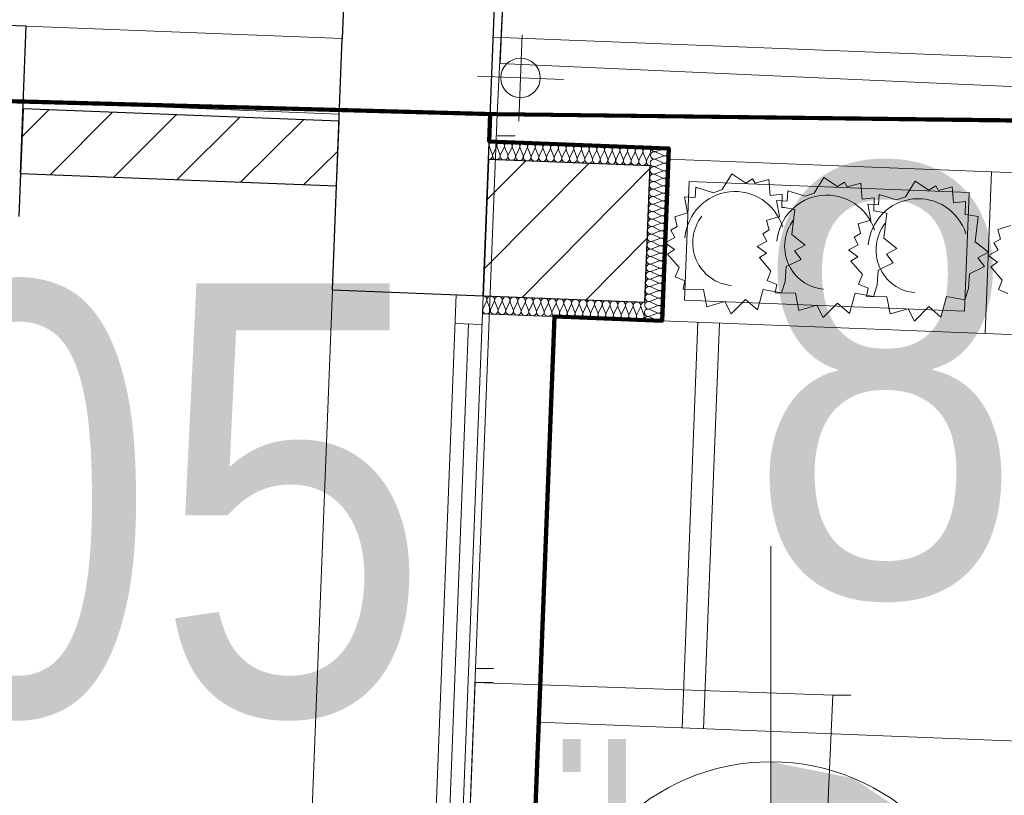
# Model space of a CAD drawing. Extents: x -198213 to 5540361, y 56395 to 5961443.
# Tile 64 of 76: x 5539591.98 to 5539594.72, y 5961351.61 to 5961353.77. Entities that reach past the tile are written whole.
import ezdxf

# ---------------------------------------------------------------- set-up
doc = ezdxf.new("R2010")
doc.units = 0
doc.header["$MEASUREMENT"] = 0
for name, pattern in [('Krawędzie ukryte', [150, 100, -50]), ('L_0_03', [1, 0.5, -0.5]), ('Long Dashed', [2400, 1200, -1200])]:
    doc.linetypes.add(name, pattern=pattern)
for name, color, linetype, lineweight in [('0_Nr_Pióra__7', 8, 'Continuous', 13), ('218_kontur_uzytku_gruntowego_Nr_Pióra__3', 8, 'Continuous', 18), ('219_dzialka_ewidencyjna_Nr_Pióra__96', 8, 'Continuous', 13), ('312_budynek_ewidencyjny_Nr_Pióra__7', 8, 'Continuous', 13), ('Arch drogi_Nr_Pióra__21', 8, 'Continuous', 9), ('ARCH MAPA RUSINOWO_Nr_Pióra__60', 8, 'Continuous', 211), ('Arch ocieplenie_Nr_Pióra__24', 8, 'Continuous', 9), ('Arch okna_Nr_Pióra__4', 8, 'Continuous', 9), ('Arch opisy_Nr_Pióra__80', 8, 'Continuous', 211), ('Arch schody_Nr_Pióra__21', 8, 'Continuous', 9), ('Arch wyburzenia_Nr_Pióra__46', 8, 'Continuous', 13), ('arch wypelnienia_Nr_Pióra__118', 8, 'Continuous', 211), ('Arch wyposarzenie_Nr_Pióra__4', 8, 'Continuous', 9), ('Arch ściany nośne_Nr_Pióra__21', 8, 'Continuous', 9), ('Arch ściany nośne_Nr_Pióra__27', 8, 'Continuous', 30), ('INWENT RURY SPUSTOWE_Nr_Pióra__21', 8, 'Continuous', 9), ('INWENT RZĘDNE_Nr_Pióra__15', 8, 'Continuous', 25), ('INWENT RZĘDNE_Nr_Pióra__21', 8, 'Continuous', 9), ('INWENT. DRZWI_Nr_Pióra__5', 8, 'Continuous', 13), ('INWENT.ŚCIANY_Nr_Pióra__1', 8, 'Continuous', 25), ('INWENT.ŚCIANY_Nr_Pióra__5', 8, 'Continuous', 13), ('mur_op_Nr_Pióra__7', 8, 'Continuous', 13), ('swietlik_Nr_Pióra__7', 8, 'Continuous', 13)]:
    doc.layers.add(name, color=color, linetype=linetype, lineweight=lineweight)
for name, color, linetype in [('Arch ocieplenie', 8, 'Continuous'), ('Arch ściany nośne', 8, 'Continuous'), ('INWENT RZĘDNE', 8, 'Continuous')]:
    doc.layers.add(name, color=color, linetype=linetype)
doc.styles.add('GENERATED_STYLE_3', font='ARIALN.TTF')
doc.styles.add('GENERATED_STYLE_8', font='ARIALN.TTF')
pattern_1 = [(45, (0, 0), (-91.92387818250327, 91.92387818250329), [])]

# ---------------------------------------------------------------- blocks, each defined once
blk = doc.blocks.new('Izolacja cieplna 14_2', base_point=(-120100.375368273, 128042.0441182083))
at = {"layer": 'Arch ocieplenie_Nr_Pióra__24', "linetype": 'Continuous'}
for p, q in [((-120085.9289489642, 128030.1597610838), (-120066.0821483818, 128020.6957138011)), ((-120065.3355047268, 128039.7973473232), (-120085.8604826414, 128031.911357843)), ((-120066.9657599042, 127998.089985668), (-120087.4907378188, 127990.2039961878)), ((-120086.7440765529, 128009.3060802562), (-120066.8972759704, 127999.8420329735)), ((-120066.1506323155, 128018.9436664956), (-120086.6756102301, 128011.0576770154)), ((-120088.3743317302, 127967.598718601), (-120068.5275311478, 127958.1346713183)), ((-120067.7808874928, 127977.2363048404), (-120088.3058654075, 127969.3503153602)), ((-120087.5592041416, 127988.4523994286), (-120067.7124035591, 127978.9883521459)), ((-120089.1894593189, 127946.7450377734), (-120069.3426587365, 127937.2809904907)), ((-120068.5960150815, 127956.3826240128), (-120089.1209929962, 127948.4966345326)), ((-120070.2262702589, 127914.6752623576), (-120090.7512481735, 127906.7892728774)), ((-120090.0045869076, 127925.8913569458), (-120070.1577863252, 127916.4273096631)), ((-120069.4111426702, 127935.5289431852), (-120089.9361205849, 127927.642953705)), ((-120071.0413978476, 127893.82158153), (-120091.5663757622, 127885.9355920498)), ((-120090.8197144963, 127905.0376761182), (-120070.9729139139, 127895.5736288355)), ((-120092.4499696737, 127863.3303144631), (-120072.6031690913, 127853.8662671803)), ((-120071.8565254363, 127872.9679007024), (-120092.3815033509, 127865.0819112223)), ((-120091.634842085, 127884.1839952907), (-120071.7880415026, 127874.7199480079)), ((-120073.4867806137, 127831.2605390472), (-120094.0117585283, 127823.374549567)), ((-120093.2650972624, 127842.4766336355), (-120073.41829668, 127833.0125863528)), ((-120072.671653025, 127852.1142198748), (-120093.1966309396, 127844.2282303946)), ((-120074.3019082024, 127810.4068582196), (-120094.826886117, 127802.5208687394)), ((-120094.0802248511, 127821.6229528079), (-120074.2334242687, 127812.1589055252)), ((-120095.7104800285, 127779.9155911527), (-120075.8636794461, 127770.45154387)), ((-120075.1170357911, 127789.553177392), (-120095.6420137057, 127781.6671879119)), ((-120094.8953524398, 127800.7692719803), (-120075.0485518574, 127791.3052246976)), ((-120076.7472909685, 127747.8458157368), (-120097.2722688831, 127739.9598262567)), ((-120096.5256076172, 127759.0619103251), (-120076.6788070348, 127749.5978630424)), ((-120075.9321633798, 127768.6994965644), (-120096.4571412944, 127760.8135070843)), ((-120077.5624185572, 127726.9921349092), (-120098.0873964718, 127719.1061454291)), ((-120097.3407352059, 127738.2082294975), (-120077.4939346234, 127728.7441822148)), ((-120098.9709903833, 127696.5008678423), (-120079.1241898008, 127687.0368205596)), ((-120078.3775461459, 127706.1384540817), (-120098.9025240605, 127698.2524646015)), ((-120098.1558627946, 127717.3545486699), (-120078.3090622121, 127707.8905013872)), ((-120099.7861179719, 127675.6471870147), (-120079.9393173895, 127666.183139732)), ((-120079.1926737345, 127685.2847732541), (-120099.7176516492, 127677.3987837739)), ((-120080.8229289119, 127643.5774115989), (-120101.3479068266, 127635.6914221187)), ((-120100.6012455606, 127654.7935061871), (-120080.7544449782, 127645.3294589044)), ((-120080.0078013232, 127664.4310924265), (-120100.5327792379, 127656.5451029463)), ((-120102.231500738, 127613.0861445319), (-120082.3847001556, 127603.6220972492)), ((-120081.6380565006, 127622.7237307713), (-120102.1630344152, 127614.8377412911)), ((-120101.4163731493, 127633.9398253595), (-120081.5695725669, 127624.4757780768)), ((-120103.0466283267, 127592.2324637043), (-120083.1998277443, 127582.7684164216)), ((-120082.4531840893, 127601.8700499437), (-120102.9781620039, 127593.9840604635)), ((-120103.8617559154, 127571.3787828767), (-120084.014955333, 127561.914735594)), ((-120083.268311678, 127581.0163691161), (-120103.7932895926, 127573.1303796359))]:
    blk.add_line(p, q, dxfattribs=at)
for centre, start_param, end_param in [((-120090.564915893, 128020.7755604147), 1.15800355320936, 5.125182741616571), ((-120089.7498100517, 128041.6287869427), 3.141592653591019, 5.125182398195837), ((-120061.4461737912, 128030.0799063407), 4.299595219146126, 8.266774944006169), ((-120091.3800434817, 127999.9218795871), 1.158003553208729, 5.125182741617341), ((-120063.0764289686, 127988.3725446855), 4.299595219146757, 8.266774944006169), ((-120062.2613013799, 128009.2262255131), 4.299595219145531, 8.266774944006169), ((-120093.0102986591, 127958.2145179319), 1.158003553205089, 5.125182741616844), ((-120092.1951710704, 127979.0681987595), 1.158003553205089, 5.125182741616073), ((-120063.8915565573, 127967.5188638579), 4.299595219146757, 8.2667749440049), ((-120093.8254262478, 127937.3608371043), 1.158003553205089, 5.125182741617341), ((-120064.706684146, 127946.6651830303), 4.299595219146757, 8.2667749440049), ((-120094.6405538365, 127916.5071562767), 1.158003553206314, 5.125182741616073), ((-120066.3369393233, 127904.9578213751), 4.299595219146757, 8.266774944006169), ((-120065.5218117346, 127925.8115022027), 4.299595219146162, 8.266774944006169), ((-120096.2708090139, 127874.7997946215), 1.158003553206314, 5.125182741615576), ((-120095.4556814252, 127895.6534754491), 1.158003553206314, 5.125182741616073), ((-120067.152066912, 127884.1041405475), 4.299595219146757, 8.266774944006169), ((-120097.0859366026, 127853.9461137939), 1.158003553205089, 5.125182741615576), ((-120067.9671945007, 127863.2504597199), 4.299595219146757, 8.266774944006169), ((-120097.9010641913, 127833.0924329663), 1.158003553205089, 5.125182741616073), ((-120069.5974496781, 127821.5430980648), 4.299595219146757, 8.266774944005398), ((-120068.7823220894, 127842.3967788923), 4.299595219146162, 8.266774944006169), ((-120099.5313193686, 127791.3850713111), 1.158003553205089, 5.125182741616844), ((-120098.71619178, 127812.2387521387), 1.158003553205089, 5.125182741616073), ((-120070.4125772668, 127800.6894172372), 4.299595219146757, 8.2667749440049), ((-120100.3464469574, 127770.5313904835), 1.158003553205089, 5.125182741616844), ((-120071.2277048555, 127779.8357364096), 4.299595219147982, 8.2667749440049), ((-120101.161574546, 127749.6777096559), 1.158003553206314, 5.125182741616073), ((-120072.8579600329, 127738.1283747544), 4.299595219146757, 8.266774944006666), ((-120072.0428324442, 127758.9820555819), 4.299595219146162, 8.266774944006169), ((-120101.9767021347, 127728.8240288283), 1.158003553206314, 5.125182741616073), ((-120073.6730876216, 127717.2746939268), 4.299595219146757, 8.266774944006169), ((-120103.6069573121, 127687.1166671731), 1.158003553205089, 5.125182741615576), ((-120102.7918297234, 127707.9703480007), 1.158003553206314, 5.125182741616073), ((-120074.4882152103, 127696.4210130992), 4.299595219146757, 8.266774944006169), ((-120104.4220849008, 127666.2629863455), 1.158003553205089, 5.125182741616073), ((-120076.1184703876, 127654.713651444), 4.299595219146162, 8.2667749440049), ((-120075.303342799, 127675.5673322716), 4.299595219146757, 8.266774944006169), ((-120105.2372124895, 127645.4093055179), 1.158003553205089, 5.125182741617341), ((-120076.9335979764, 127633.8599706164), 4.299595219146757, 8.2667749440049), ((-120106.8674676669, 127603.7019438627), 1.158003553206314, 5.125182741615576), ((-120106.0523400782, 127624.5556246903), 1.158003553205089, 5.125182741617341), ((-120077.748725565, 127613.0062897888), 4.299595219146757, 8.266774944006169), ((-120107.6825952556, 127582.8482630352), 1.158003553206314, 5.125182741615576), ((-120078.5638531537, 127592.1526089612), 4.299595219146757, 8.266774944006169), ((-120108.4977228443, 127561.9945822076), 1.158003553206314, 3.141592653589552), ((-120079.3789807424, 127571.2989281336), 4.299595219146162, 8.266774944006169)]:
    blk.add_ellipse(centre, major_axis=(10.62555921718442, -0.4153313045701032), ratio=0.9812767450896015, start_param=start_param, end_param=end_param, dxfattribs=at)
blk = doc.blocks.new('Izolacja cieplna 14_3', base_point=(-120551.9844538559, 128009.6579439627))
at = {"layer": 'Arch ocieplenie_Nr_Pióra__24', "linetype": 'Continuous'}
for p, q in [((-120549.7142258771, 128044.6968906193), (-120541.5958871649, 128024.1628306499)), ((-120539.7973761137, 128024.0925305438), (-120530.1009793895, 128043.9302490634)), ((-120528.3020057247, 128043.8599308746), (-120520.1836670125, 128023.3258709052)), ((-120518.3851559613, 128023.2555707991), (-120508.6887592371, 128043.0932893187)), ((-120506.8897855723, 128043.0229711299), (-120498.7714468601, 128022.4889111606)), ((-120496.9729358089, 128022.4186110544), (-120487.2765390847, 128042.256329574)), ((-120485.4775654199, 128042.1860113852), (-120477.3592267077, 128021.6519514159)), ((-120475.5607156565, 128021.5816513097), (-120465.8643189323, 128041.4193698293)), ((-120464.0653452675, 128041.3490516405), (-120455.9470065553, 128020.8149916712)), ((-120454.1484955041, 128020.744691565), (-120444.4520987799, 128040.5824100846)), ((-120442.6531251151, 128040.5120918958), (-120434.5347864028, 128019.9780319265)), ((-120432.7362753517, 128019.9077318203), (-120423.0398786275, 128039.7454503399)), ((-120421.2409049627, 128039.6751321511), (-120413.1225662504, 128019.1410721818)), ((-120411.3240551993, 128019.0707720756), (-120401.6276584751, 128038.9084905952)), ((-120399.8286848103, 128038.8381724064), (-120391.710346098, 128018.3041124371)), ((-120389.9118350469, 128018.2338123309), (-120380.2154383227, 128038.0715308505)), ((-120378.4164646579, 128038.0012126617), (-120370.2981259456, 128017.4671526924)), ((-120368.4996148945, 128017.3968525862), (-120358.8032181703, 128037.2345711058)), ((-120357.0042445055, 128037.164252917), (-120348.8859057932, 128016.6301929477)), ((-120347.0873947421, 128016.5598928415), (-120337.3909980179, 128036.3976113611)), ((-120335.5920243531, 128036.3272931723), (-120327.4736856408, 128015.793233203)), ((-120325.6751745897, 128015.7229330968), (-120315.9787778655, 128035.5606516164)), ((-120314.1798042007, 128035.4903334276), (-120306.0614654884, 128014.9562734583)), ((-120304.2629544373, 128014.8859733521), (-120294.5665577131, 128034.7236918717)), ((-120292.7675840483, 128034.6533736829), (-120284.649245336, 128014.1193137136)), ((-120282.8507342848, 128014.0490136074), (-120273.1543375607, 128033.886732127)), ((-120271.3553638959, 128033.8164139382), (-120263.2370251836, 128013.2823539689)), ((-120261.4385141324, 128013.2120538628), (-120251.7421174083, 128033.0497723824)), ((-120249.9431437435, 128032.9794541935), (-120241.8248050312, 128012.4453942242)), ((-120240.02629398, 128012.3750941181), (-120230.3298972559, 128032.2128126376)), ((-120228.5309235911, 128032.1424944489), (-120220.4125848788, 128011.6084344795)), ((-120218.6140738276, 128011.5381343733), (-120208.9176771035, 128031.3758528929)), ((-120207.1187034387, 128031.3055347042), (-120199.0003647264, 128010.7714747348)), ((-120197.2018536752, 128010.7011746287), (-120187.5054569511, 128030.5388931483)), ((-120185.7064832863, 128030.4685749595), (-120177.588144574, 128009.9345149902)), ((-120175.7896335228, 128009.864214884), (-120166.0932367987, 128029.7019334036)), ((-120164.2942631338, 128029.6316152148), (-120156.1759244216, 128009.0975552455)), ((-120154.3774133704, 128009.0272551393), (-120144.6810166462, 128028.8649736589)), ((-120142.8820429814, 128028.7946554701), (-120134.7637042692, 128008.2605955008)), ((-120132.965193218, 128008.1902953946), (-120123.2687964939, 128028.0280139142)), ((-120121.469822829, 128027.9576957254), (-120113.3514841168, 128007.4236357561)), ((-120111.5529730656, 128007.3533356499), (-120101.8565763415, 128027.1910541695))]:
    blk.add_line(p, q, dxfattribs=at)
for centre, start_param, end_param in [((-120539.7409782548, 128048.5762225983), 5.870391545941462, 9.837571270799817), ((-120518.3287581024, 128047.7392628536), 5.870391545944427, 9.837571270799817), ((-120496.91653795, 128046.9023031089), 5.870391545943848, 9.837571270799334), ((-120475.5043177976, 128046.0653433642), 5.870391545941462, 9.837571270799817), ((-120454.0920976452, 128045.2283836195), 5.870391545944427, 9.837571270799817), ((-120432.6798774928, 128044.3914238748), 5.870391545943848, 9.837571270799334), ((-120411.2676573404, 128043.5544641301), 5.870391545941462, 9.837571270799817), ((-120389.855437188, 128042.7175043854), 5.870391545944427, 9.837571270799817), ((-120368.4432170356, 128041.8805446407), 5.870391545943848, 9.837571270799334), ((-120347.0309968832, 128041.043584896), 5.870391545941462, 9.837571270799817), ((-120325.6187767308, 128040.2066251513), 5.870391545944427, 9.837571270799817), ((-120304.2065565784, 128039.3696654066), 5.870391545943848, 9.837571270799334), ((-120282.794336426, 128038.5327056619), 5.870391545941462, 9.837571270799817), ((-120551.5691225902, 128020.283502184), 4.712388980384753, 6.695978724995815), ((-120530.1573689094, 128019.4465646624), 2.728799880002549, 6.695979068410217), ((-120508.745148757, 128018.6096049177), 2.728799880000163, 6.695979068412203), ((-120487.3329286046, 128017.772645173), 2.728799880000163, 6.695979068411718), ((-120261.3821162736, 128037.6957459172), 5.870391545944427, 9.837571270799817), ((-120239.9698961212, 128036.8587861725), 5.870391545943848, 9.837571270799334), ((-120218.5576759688, 128036.0218264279), 5.870391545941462, 9.837571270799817), ((-120197.1454558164, 128035.1848666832), 5.870391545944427, 9.837571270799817), ((-120175.733235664, 128034.3479069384), 5.870391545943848, 9.837571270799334), ((-120154.3210155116, 128033.5109471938), 5.870391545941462, 9.837571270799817), ((-120132.9087953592, 128032.6739874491), 5.870391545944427, 9.837571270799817), ((-120111.4965752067, 128031.8370277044), 5.870391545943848, 9.837571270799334), ((-120465.9207084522, 128016.9356854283), 2.728799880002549, 6.695979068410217), ((-120444.5084882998, 128016.0987256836), 2.728799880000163, 6.695979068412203), ((-120423.0962681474, 128015.2617659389), 2.728799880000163, 6.695979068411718), ((-120401.684047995, 128014.4248061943), 2.728799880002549, 6.695979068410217), ((-120380.2718278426, 128013.5878464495), 2.728799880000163, 6.695979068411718), ((-120358.8596076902, 128012.7508867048), 2.728799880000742, 6.695979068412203), ((-120337.4473875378, 128011.9139269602), 2.728799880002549, 6.695979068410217), ((-120316.0351673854, 128011.0769672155), 2.728799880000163, 6.695979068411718), ((-120294.622947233, 128010.2400074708), 2.728799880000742, 6.695979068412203), ((-120273.2107270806, 128009.4030477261), 2.728799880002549, 6.695979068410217), ((-120251.7985069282, 128008.5660879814), 2.728799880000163, 6.695979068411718), ((-120230.3862867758, 128007.7291282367), 2.728799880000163, 6.695979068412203), ((-120208.9740666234, 128006.892168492), 2.728799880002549, 6.695979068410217), ((-120187.561846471, 128006.0552087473), 2.728799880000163, 6.695979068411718), ((-120166.1496263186, 128005.2182490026), 2.728799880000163, 6.695979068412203), ((-120144.7374061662, 128004.3812892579), 2.728799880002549, 6.695979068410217), ((-120123.3251860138, 128003.5443295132), 2.728799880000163, 6.695979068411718), ((-120101.9129658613, 128002.7073697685), 2.728799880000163, 4.712388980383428)]:
    blk.add_ellipse(centre, major_axis=(10.70587776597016, -0.4184707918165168), ratio=0.9924977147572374, start_param=start_param, end_param=end_param, dxfattribs=at)
blk = doc.blocks.new('Izolacja cieplna 14_4', base_point=(-120566.8265219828, 127629.9483674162))
at = {"layer": 'Arch ocieplenie_Nr_Pióra__24', "linetype": 'Continuous'}
for p, q in [((-120567.2982429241, 127594.8391208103), (-120557.6018542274, 127614.6768396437)), ((-120555.8033431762, 127614.6065395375), (-120547.6849964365, 127594.0724792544)), ((-120545.8860227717, 127594.0021610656), (-120536.189634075, 127613.839879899)), ((-120534.3911230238, 127613.7695797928), (-120526.2727762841, 127593.2355195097)), ((-120524.4738026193, 127593.1652013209), (-120514.7774139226, 127613.0029201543)), ((-120512.9789028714, 127612.9326200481), (-120504.8605561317, 127592.398559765)), ((-120503.0615824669, 127592.3282415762), (-120493.3651937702, 127612.1659604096)), ((-120491.566682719, 127612.0956603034), (-120483.4483359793, 127591.5616000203)), ((-120481.6493623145, 127591.4912818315), (-120471.9529736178, 127611.3290006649)), ((-120470.1544625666, 127611.2587005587), (-120462.0361158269, 127590.7246402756)), ((-120460.2371421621, 127590.6543220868), (-120450.5407534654, 127610.4920409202)), ((-120448.7422424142, 127610.421740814), (-120440.6238956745, 127589.8876805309)), ((-120438.8249220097, 127589.8173623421), (-120429.128533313, 127609.6550811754)), ((-120427.3300222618, 127609.5847810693), (-120419.2116755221, 127589.0507207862)), ((-120417.4127018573, 127588.9804025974), (-120407.7163131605, 127608.8181214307)), ((-120405.9178021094, 127608.7478213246), (-120397.7994553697, 127588.2137610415)), ((-120396.0004817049, 127588.1434428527), (-120386.3040930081, 127607.981161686)), ((-120384.505581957, 127607.9108615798), (-120376.3872352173, 127587.3768012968)), ((-120374.5882615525, 127587.306483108), (-120364.8918728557, 127607.1442019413)), ((-120363.0933618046, 127607.0739018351), (-120354.9750150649, 127586.539841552)), ((-120353.1760414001, 127586.4695233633), (-120343.4796527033, 127606.3072421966)), ((-120341.6811416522, 127606.2369420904), (-120333.5627949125, 127585.7028818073)), ((-120331.7638212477, 127585.6325636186), (-120322.0674325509, 127605.4702824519)), ((-120320.2689214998, 127605.3999823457), (-120312.1505747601, 127584.8659220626)), ((-120310.3516010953, 127584.7956038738), (-120300.6552123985, 127604.6333227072)), ((-120298.8567013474, 127604.563022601), (-120290.7383546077, 127584.0289623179)), ((-120288.9393809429, 127583.9586441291), (-120279.2429922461, 127603.7963629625)), ((-120277.444481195, 127603.7260628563), (-120269.3261344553, 127583.1920025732)), ((-120267.5271607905, 127583.1216843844), (-120257.8307720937, 127602.9594032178)), ((-120256.0322610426, 127602.8891031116), (-120247.9139143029, 127582.3550428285)), ((-120246.1149406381, 127582.2847246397), (-120236.4185519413, 127602.1224434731)), ((-120234.6200408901, 127602.0521433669), (-120226.5016941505, 127581.5180830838)), ((-120224.7027204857, 127581.447764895), (-120215.0063317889, 127601.2854837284)), ((-120213.2078207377, 127601.2151836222), (-120205.0894739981, 127580.6811233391)), ((-120203.2905003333, 127580.6108051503), (-120193.5941116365, 127600.4485239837)), ((-120191.7956005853, 127600.3782238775), (-120183.6772538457, 127579.8441635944)), ((-120181.8782801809, 127579.7738454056), (-120172.1818914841, 127599.6115642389)), ((-120170.3833804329, 127599.5412641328), (-120162.2650336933, 127579.0072038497)), ((-120160.4660600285, 127578.9368856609), (-120150.7696713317, 127598.7746044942)), ((-120148.9711602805, 127598.7043043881), (-120140.8528135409, 127578.170244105)), ((-120139.0538398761, 127578.0999259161), (-120129.3574511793, 127597.9376447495)), ((-120127.5589401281, 127597.8673446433), (-120119.4405933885, 127577.3332843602))]:
    blk.add_line(p, q, dxfattribs=at)
for centre, start_param, end_param in [((-120567.2418532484, 127619.3228091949), 5.870391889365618, 7.853981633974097), ((-120545.830099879, 127618.4858637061), 5.870391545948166, 9.837570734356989), ((-120524.4178797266, 127617.6489039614), 5.870391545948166, 9.837570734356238), ((-120503.0056595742, 127616.8119442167), 5.870391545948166, 9.837570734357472), ((-120481.5934394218, 127615.974984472), 5.870391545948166, 9.837570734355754), ((-120460.1812192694, 127615.1380247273), 5.870391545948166, 9.837570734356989), ((-120438.768999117, 127614.3010649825), 5.870391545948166, 9.837570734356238), ((-120417.3567789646, 127613.4641052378), 5.870391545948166, 9.837570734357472), ((-120395.9445588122, 127612.6271454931), 5.870391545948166, 9.837570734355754), ((-120374.5323386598, 127611.7901857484), 5.870391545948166, 9.837570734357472), ((-120353.1201185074, 127610.9532260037), 5.870391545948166, 9.837570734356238), ((-120331.707898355, 127610.116266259), 5.870391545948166, 9.837570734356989), ((-120310.2956782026, 127609.2793065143), 5.870391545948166, 9.837570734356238), ((-120288.8834580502, 127608.4423467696), 5.870391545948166, 9.837570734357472), ((-120267.4712378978, 127607.6053870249), 5.870391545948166, 9.837570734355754), ((-120246.0590177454, 127606.7684272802), 5.870391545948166, 9.837570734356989), ((-120224.646797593, 127605.9314675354), 5.870391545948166, 9.837570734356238), ((-120203.2345774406, 127605.0945077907), 5.870391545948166, 9.837570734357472), ((-120181.8223572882, 127604.257548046), 5.870391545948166, 9.837570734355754), ((-120160.4101371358, 127603.4205883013), 5.870391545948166, 9.837570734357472), ((-120138.9979169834, 127602.5836285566), 5.870391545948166, 9.837570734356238), ((-120117.585696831, 127601.7466688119), 1.570796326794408, 3.554385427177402), ((-120557.6582320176, 127590.1931468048), 2.728799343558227, 6.6959790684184), ((-120536.2460118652, 127589.3561870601), 2.728799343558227, 6.6959790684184), ((-120514.8337917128, 127588.5192273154), 2.728799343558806, 6.695979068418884), ((-120493.4215715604, 127587.6822675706), 2.728799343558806, 6.695979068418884), ((-120472.009351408, 127586.8453078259), 2.728799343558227, 6.695979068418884), ((-120450.5971312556, 127586.0083480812), 2.728799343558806, 6.695979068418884), ((-120429.1849111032, 127585.1713883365), 2.728799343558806, 6.695979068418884), ((-120407.7726909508, 127584.3344285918), 2.728799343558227, 6.6959790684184), ((-120386.3604707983, 127583.4974688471), 2.728799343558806, 6.695979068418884), ((-120364.9482506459, 127582.6605091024), 2.728799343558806, 6.695979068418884), ((-120343.5360304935, 127581.8235493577), 2.728799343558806, 6.695979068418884), ((-120322.1238103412, 127580.986589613), 2.728799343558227, 6.695979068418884), ((-120300.7115901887, 127580.1496298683), 2.728799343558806, 6.695979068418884), ((-120279.2993700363, 127579.3126701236), 2.728799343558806, 6.695979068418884), ((-120257.8871498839, 127578.4757103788), 2.728799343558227, 6.6959790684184), ((-120236.4749297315, 127577.6387506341), 2.728799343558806, 6.695979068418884), ((-120215.0627095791, 127576.8017908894), 2.728799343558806, 6.695979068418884), ((-120193.6504894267, 127575.9648311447), 2.728799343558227, 6.695979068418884), ((-120172.2382692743, 127575.1278714), 2.728799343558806, 6.695979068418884), ((-120150.8260491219, 127574.2909116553), 2.728799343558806, 6.695979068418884), ((-120129.4138289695, 127573.4539519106), 2.728799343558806, 6.695979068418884)]:
    blk.add_ellipse(centre, major_axis=(10.70587776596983, -0.4184707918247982), ratio=0.9924977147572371, start_param=start_param, end_param=end_param, dxfattribs=at)
blk = doc.blocks.new('Ściana_5', base_point=(-121854.507707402, 127970.5021761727))
at = {"layer": 'Arch ściany nośne_Nr_Pióra__21', "linetype": 'Continuous'}
h = blk.add_hatch(dxfattribs=at)
h.set_pattern_fill('Common_Brick', color=256, style=0, pattern_type=2)
h.set_pattern_definition(pattern_1)
h.paths.add_polyline_path([(-121854.507707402, 127970.5021761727), (-120975.1791998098, 127936.1310293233), (-120968.1487379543, 128115.9936786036), (-121847.4772455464, 128150.364825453)], flags=0)
at = {"layer": 'Arch ściany nośne_Nr_Pióra__27', "linetype": 'Continuous'}
for p, q in [((-121847.4772455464, 128150.364825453), (-121854.507707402, 127970.5021761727)), ((-120968.1487379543, 128115.9936786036), (-121847.4772455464, 128150.364825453)), ((-120975.1791998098, 127936.1310293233), (-120968.1487379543, 128115.9936786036)), ((-121854.507707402, 127970.5021761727), (-120975.1791998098, 127936.1310293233))]:
    blk.add_line(p, q, dxfattribs=at)
blk = doc.blocks.new('Ściana_54', base_point=(-120566.8265400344, 127629.9479055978))
at = {"layer": 'Arch ściany nośne_Nr_Pióra__21', "linetype": 'Continuous'}
h = blk.add_hatch(dxfattribs=at)
h.set_pattern_fill('Common_Brick', color=256, style=0, pattern_type=2)
h.set_pattern_definition(pattern_1)
h.paths.add_polyline_path([(-120566.8265400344, 127629.9479055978), (-120117.1699168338, 127612.3717509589), (-120102.3278306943, 127992.0817883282), (-120551.9844538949, 128009.6579429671)], flags=0)
at = {"layer": 'Arch ściany nośne_Nr_Pióra__27', "linetype": 'Continuous'}
for p, q in [((-120551.9844538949, 128009.6579429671), (-120566.8265400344, 127629.9479055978)), ((-120102.3278306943, 127992.0817883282), (-120551.9844538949, 128009.6579429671)), ((-120117.1699168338, 127612.3717509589), (-120102.3278306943, 127992.0817883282)), ((-120566.8265400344, 127629.9479055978), (-120117.1699168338, 127612.3717509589))]:
    blk.add_line(p, q, dxfattribs=at)
blk = doc.blocks.new('Koty wysokościowe_6', base_point=(-123370.4722913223, 124958.8320348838))
at = {"layer": 'INWENT RZĘDNE_Nr_Pióra__15', "insert": (-128435.7822756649, 126241.1714961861), "char_height": 1200, "attachment_point": 7, "style": 'GENERATED_STYLE_3'}
blk.add_mtext('{+0,30=86,05}', dxfattribs=at)
blk = doc.blocks.new('Koty wysokościowe_8', base_point=(-119766.5278844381, 125732.9419502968))
at = {"layer": 'INWENT RZĘDNE_Nr_Pióra__21', "linetype": 'Continuous'}
blk.add_hatch(color=256, dxfattribs=at).paths.add_polyline_path([(-119766.5278844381, 125732.9419502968), (-119166.5278844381, 125732.9419502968), (-119212.2001649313, 125962.5520097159), (-119342.2638157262, 126157.2060190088), (-119536.917825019, 126287.2696698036), (-119766.5278844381, 126332.9419502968)], flags=0)
blk.add_line((-119766.5278844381, 124532.9419502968), (-119766.5278844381, 126932.9419502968), dxfattribs=at)
blk.add_circle((-119766.5278844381, 125732.9419502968), 600.0000000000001, dxfattribs=at)
at = {"layer": 'INWENT RZĘDNE_Nr_Pióra__21', "insert": (-119829.4838954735, 126570.7868641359), "char_height": 1200, "attachment_point": 7, "style": 'GENERATED_STYLE_3'}
blk.add_mtext('{86,05}', dxfattribs=at)

msp = doc.modelspace()

# ---------------------------------------------------------------- linework, layer by layer
at = {"layer": '0_Nr_Pióra__7', "linetype": 'Continuous'}
for p, q in [((5539593.31, 5961353.51), (5539593.359999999, 5961353.51)), ((5539593.31, 5961353.51), (5539593.359999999, 5961353.51)), ((5539593.31, 5961353.45), (5539593.359999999, 5961353.45)), ((5539593.31, 5961353.45), (5539593.359999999, 5961353.45)), ((5539593.31, 5961353.45), (5539593.359999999, 5961353.45)), ((5539593.31, 5961353.45), (5539593.359999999, 5961353.45)), ((5539593.31, 5961353.45), (5539593.359999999, 5961353.45)), ((5539593.31, 5961353.45), (5539593.359999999, 5961353.45)), ((5539593.31, 5961353.45), (5539593.359999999, 5961353.45)), ((5539593.249728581, 5961351.968056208), (5539593.299728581, 5961351.968056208)), ((5539593.248192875, 5961351.92876771), (5539593.298192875, 5961351.92876771)), ((5539594.244, 5961351.893), (5539594.294, 5961351.893))]:
    msp.add_line(p, q, dxfattribs=at)
at = {"layer": '218_kontur_uzytku_gruntowego_Nr_Pióra__3', "linetype": 'L_0_03', "flags": 128}
for points in [[(5539586.990000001, 5961353.68), (5539593.31, 5961353.51)], [(5539593.31, 5961353.51), (5539586.990000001, 5961353.68)], [(5539593.31, 5961353.51), (5539595.990000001, 5961353.48)], [(5539595.990000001, 5961353.48), (5539593.31, 5961353.51)]]:
    msp.add_lwpolyline(points, dxfattribs=at)
at = {"layer": '219_dzialka_ewidencyjna_Nr_Pióra__96', "linetype": 'Continuous', "flags": 128}
for points in [[(5539586.990000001, 5961353.68), (5539593.31, 5961353.51)], [(5539593.31, 5961353.51), (5539606.76, 5961353.35)]]:
    msp.add_lwpolyline(points, dxfattribs=at)
at = {"layer": '312_budynek_ewidencyjny_Nr_Pióra__7', "linetype": 'Continuous', "flags": 128}
for points in [[(5539593.78, 5961363.04), (5539593.31, 5961353.51)], [(5539586.990000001, 5961353.68), (5539593.31, 5961353.51)], [(5539593.31, 5961353.51), (5539586.990000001, 5961353.68)], [(5539593.31, 5961353.51), (5539592.23, 5961325.88)]]:
    msp.add_lwpolyline(points, dxfattribs=at)
at = {"layer": 'Arch drogi_Nr_Pióra__21', "linetype": 'Continuous'}
for p, q in [((5539593.82422132, 5961351.802274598), (5539593.868356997, 5961352.93141234)), ((5539593.884175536, 5961351.79993111), (5539593.928311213, 5961352.929068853))]:
    msp.add_line(p, q, dxfattribs=at)
at = {"layer": 'ARCH MAPA RUSINOWO_Nr_Pióra__60', "linetype": 'Continuous', "flags": 128}
for points in [[(5539593.31, 5961353.51), (5539586.99, 5961353.68)], [(5539593.31, 5961353.51), (5539606.76, 5961353.349999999)]]:
    msp.add_lwpolyline(points, dxfattribs=at)
at = {"layer": 'Arch okna_Nr_Pióra__4', "linetype": 'Continuous'}
for p, q in [((5539592.851088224, 5961353.021213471), (5539592.760863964, 5961350.712976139)), ((5539593.195824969, 5961353.007738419), (5539593.105600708, 5961350.699501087)), ((5539593.270767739, 5961353.00480906), (5539593.180543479, 5961350.696571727)), ((5539593.468662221, 5961352.947035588), (5539593.382343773, 5961350.73872195)), ((5539593.230171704, 5961352.926334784), (5539593.146196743, 5961350.777975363)), ((5539593.192700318, 5961352.927799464), (5539593.267643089, 5961352.924870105))]:
    msp.add_line(p, q, dxfattribs=at)
at = {"layer": 'Arch opisy_Nr_Pióra__80', "linetype": 'Long Dashed'}
for q in [(5539586.99, 5961353.68), (5539606.76, 5961353.349999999)]:
    msp.add_line((5539593.31, 5961353.51), q, dxfattribs=at)
at = {"layer": 'Arch schody_Nr_Pióra__21', "linetype": 'Continuous'}
for p, q in [((5539593.768432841, 5961352.93531817), (5539593.786008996, 5961353.384974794)), ((5539594.685322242, 5961353.349822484), (5539593.786008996, 5961353.384974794)), ((5539594.667746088, 5961352.900165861), (5539594.685322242, 5961353.349822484)), ((5539594.667746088, 5961352.900165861), (5539594.685322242, 5961353.349822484)), ((5539595.584635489, 5961353.314670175), (5539594.685322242, 5961353.349822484)), ((5539593.843619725, 5961353.32267709), (5539593.830730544, 5961352.9929289)), ((5539594.623024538, 5961353.292211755), (5539593.843619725, 5961353.32267709)), ((5539594.610135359, 5961352.962463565), (5539594.623024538, 5961353.292211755)), ((5539593.830730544, 5961352.9929289), (5539594.610135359, 5961352.962463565)), ((5539593.768432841, 5961352.93531817), (5539594.667746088, 5961352.900165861)), ((5539594.667746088, 5961352.900165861), (5539595.567059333, 5961352.865013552)), ((5539593.424526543, 5961351.817897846), (5539597.51140563, 5961351.658150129))]:
    msp.add_line(p, q, dxfattribs=at)
at = {"layer": 'Arch wyburzenia_Nr_Pióra__46', "linetype": 'Continuous'}
for p, q in [((5539593.787181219, 5961353.414952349), (5539593.287562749, 5961353.434481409)), ((5539593.768433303, 5961352.935318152), (5539593.787181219, 5961353.414952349)), ((5539593.268814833, 5961352.954847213), (5539593.768433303, 5961352.935318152))]:
    msp.add_line(p, q, dxfattribs=at)
at = {"layer": 'arch wypelnienia_Nr_Pióra__118', "linetype": 'Continuous', "flags": 128}
msp.add_lwpolyline([(5539579.088503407, 5961327.108979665), (5539579.056085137, 5961326.279612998), (5539592.705661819, 5961325.746081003), (5539592.73807961, 5961326.575449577), (5539592.43830908, 5961326.587167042), (5539592.731244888, 5961334.081442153), (5539592.877268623, 5961337.808595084), (5539594.915375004, 5961337.728916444), (5539595.057323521, 5961341.359881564), (5539593.0230039, 5961341.435626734), (5539593.468662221, 5961352.947035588), (5539593.768433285, 5961352.93531769), (5539593.787181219, 5961353.414952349), (5539593.287562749, 5961353.434481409), (5539593.290535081, 5961353.510523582), (5539586.99, 5961353.68), (5539586.89, 5961350.36), (5539580.53, 5961350.62), (5539580.536283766, 5961350.808512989), (5539580.015547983, 5961350.825870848), (5539579.996800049, 5961350.346236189), (5539580.29657111, 5961350.334519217), (5539579.388274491, 5961327.097264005)], close=True, dxfattribs=at)
at = {"layer": 'Arch wyposarzenie_Nr_Pióra__4', "linetype": 'Continuous'}
for p, q in [((5539593.935849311, 5961353.300279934), (5539593.962974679, 5961353.343975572)), ((5539593.962974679, 5961353.343975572), (5539594.001171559, 5961353.318698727)), ((5539594.001171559, 5961353.318698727), (5539594.020455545, 5961353.330687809)), ((5539594.020455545, 5961353.330687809), (5539594.027541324, 5961353.317972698)), ((5539594.027541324, 5961353.317972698), (5539594.065454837, 5961353.328433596)), ((5539594.065454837, 5961353.328433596), (5539594.069703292, 5961353.283608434)), ((5539594.191730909, 5961353.290278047), (5539594.218856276, 5961353.333973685)), ((5539594.218856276, 5961353.333973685), (5539594.257053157, 5961353.30869684)), ((5539594.257053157, 5961353.30869684), (5539594.276337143, 5961353.320685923)), ((5539594.276337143, 5961353.320685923), (5539594.283422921, 5961353.307970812)), ((5539594.283422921, 5961353.307970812), (5539594.321336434, 5961353.318431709)), ((5539594.321336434, 5961353.318431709), (5539594.325584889, 5961353.273606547)), ((5539594.446012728, 5961353.280338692), (5539594.473138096, 5961353.324034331)), ((5539594.473138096, 5961353.324034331), (5539594.511334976, 5961353.298757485)), ((5539593.861055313, 5961353.278186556), (5539593.862896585, 5961353.306858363)), ((5539593.862896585, 5961353.306858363), (5539593.911173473, 5961353.291881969)), ((5539593.911173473, 5961353.291881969), (5539593.935849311, 5961353.300279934)), ((5539594.116936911, 5961353.268184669), (5539594.118778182, 5961353.296856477)), ((5539594.118778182, 5961353.296856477), (5539594.16705507, 5961353.281880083)), ((5539594.16705507, 5961353.281880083), (5539594.191730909, 5961353.290278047)), ((5539594.511334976, 5961353.298757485), (5539594.530618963, 5961353.310746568)), ((5539594.530618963, 5961353.310746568), (5539594.537704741, 5961353.298031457)), ((5539594.537704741, 5961353.298031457), (5539594.575618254, 5961353.308492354)), ((5539594.575618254, 5961353.308492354), (5539594.579866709, 5961353.263667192)), ((5539593.831367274, 5961353.279917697), (5539593.861055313, 5961353.278186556)), ((5539593.839378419, 5961353.235343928), (5539593.831367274, 5961353.279917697)), ((5539594.069703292, 5961353.283608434), (5539594.1030694, 5961353.287363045)), ((5539594.087248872, 5961353.269915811), (5539594.116936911, 5961353.268184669)), ((5539594.095260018, 5961353.225342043), (5539594.087248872, 5961353.269915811)), ((5539594.1030694, 5961353.287363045), (5539594.101987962, 5961353.251093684)), ((5539594.325584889, 5961353.273606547), (5539594.358950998, 5961353.277361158)), ((5539594.358950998, 5961353.277361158), (5539594.35786956, 5961353.241091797)), ((5539594.37121873, 5961353.258245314), (5539594.373060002, 5961353.286917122)), ((5539594.373060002, 5961353.286917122), (5539594.42133689, 5961353.271940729)), ((5539594.42133689, 5961353.271940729), (5539594.446012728, 5961353.280338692)), ((5539594.579866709, 5961353.263667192), (5539594.613232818, 5961353.267421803)), ((5539594.613232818, 5961353.267421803), (5539594.61215138, 5961353.231152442)), ((5539593.803688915, 5961353.224865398), (5539593.839378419, 5961353.235343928)), ((5539594.101987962, 5961353.251093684), (5539594.108862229, 5961353.250428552)), ((5539594.108862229, 5961353.250428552), (5539594.137838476, 5961353.245260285)), ((5539594.137838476, 5961353.245260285), (5539594.129365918, 5961353.175362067)), ((5539594.341530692, 5961353.259976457), (5539594.37121873, 5961353.258245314)), ((5539594.349541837, 5961353.215402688), (5539594.341530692, 5961353.259976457)), ((5539594.35786956, 5961353.241091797), (5539594.364743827, 5961353.240426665)), ((5539594.364743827, 5961353.240426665), (5539594.393720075, 5961353.235258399)), ((5539594.393720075, 5961353.235258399), (5539594.385247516, 5961353.165360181)), ((5539593.810604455, 5961353.198040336), (5539593.803688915, 5961353.224865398)), ((5539594.059570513, 5961353.214863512), (5539594.095260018, 5961353.225342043)), ((5539594.066486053, 5961353.18803845), (5539594.059570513, 5961353.214863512)), ((5539594.313852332, 5961353.204924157), (5539594.349541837, 5961353.215402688)), ((5539594.61215138, 5961353.231152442), (5539594.619025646, 5961353.230487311)), ((5539594.619025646, 5961353.230487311), (5539594.648001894, 5961353.225319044)), ((5539594.648001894, 5961353.225319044), (5539594.639529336, 5961353.155420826)), ((5539593.792687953, 5961353.187624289), (5539593.810604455, 5961353.198040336)), ((5539593.804247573, 5961353.166932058), (5539593.792687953, 5961353.187624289)), ((5539594.04856955, 5961353.177622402), (5539594.066486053, 5961353.18803845)), ((5539594.320767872, 5961353.178099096), (5539594.313852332, 5961353.204924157)), ((5539594.70300216, 5961353.189713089), (5539594.738691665, 5961353.20019162)), ((5539594.709917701, 5961353.162888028), (5539594.70300216, 5961353.189713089)), ((5539593.776919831, 5961353.152443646), (5539593.804247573, 5961353.166932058)), ((5539594.032801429, 5961353.142441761), (5539594.060129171, 5961353.156930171)), ((5539594.060129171, 5961353.156930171), (5539594.04856955, 5961353.177622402)), ((5539594.129365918, 5961353.175362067), (5539594.166415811, 5961353.146088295)), ((5539594.30285137, 5961353.167683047), (5539594.320767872, 5961353.178099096)), ((5539594.314410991, 5961353.146990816), (5539594.30285137, 5961353.167683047)), ((5539594.385247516, 5961353.165360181), (5539594.422297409, 5961353.136086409)), ((5539594.639529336, 5961353.155420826), (5539594.676579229, 5961353.126147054)), ((5539594.692001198, 5961353.152471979), (5539594.709917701, 5961353.162888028)), ((5539593.803065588, 5961353.133287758), (5539593.776919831, 5961353.152443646)), ((5539593.783770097, 5961353.121055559), (5539593.803065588, 5961353.133287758)), ((5539594.058947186, 5961353.123285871), (5539594.032801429, 5961353.142441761)), ((5539594.166415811, 5961353.146088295), (5539594.13747637, 5961353.130461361)), ((5539594.13747637, 5961353.130461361), (5539594.156020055, 5961353.10617794)), ((5539594.287083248, 5961353.132502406), (5539594.314410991, 5961353.146990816)), ((5539594.313229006, 5961353.113346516), (5539594.287083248, 5961353.132502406)), ((5539594.422297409, 5961353.136086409), (5539594.393357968, 5961353.120459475)), ((5539594.676579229, 5961353.126147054), (5539594.647639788, 5961353.11052012)), ((5539594.676233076, 5961353.117291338), (5539594.70356082, 5961353.131779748)), ((5539594.70356082, 5961353.131779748), (5539594.692001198, 5961353.152471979)), ((5539593.815692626, 5961353.083654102), (5539593.783770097, 5961353.121055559)), ((5539594.039651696, 5961353.111053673), (5539594.058947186, 5961353.123285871)), ((5539594.071574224, 5961353.073652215), (5539594.039651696, 5961353.111053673)), ((5539594.156020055, 5961353.10617794), (5539594.113766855, 5961353.086311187)), ((5539594.293933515, 5961353.101114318), (5539594.313229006, 5961353.113346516)), ((5539594.325856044, 5961353.06371286), (5539594.293933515, 5961353.101114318)), ((5539594.393357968, 5961353.120459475), (5539594.411901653, 5961353.096176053)), ((5539594.647639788, 5961353.11052012), (5539594.666183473, 5961353.086236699)), ((5539594.702378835, 5961353.098135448), (5539594.676233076, 5961353.117291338)), ((5539594.683083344, 5961353.08590325), (5539594.702378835, 5961353.098135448)), ((5539593.805198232, 5961353.05724765), (5539593.815692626, 5961353.083654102)), ((5539594.06107983, 5961353.047245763), (5539594.071574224, 5961353.073652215)), ((5539594.113766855, 5961353.086311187), (5539594.110855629, 5961353.045039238)), ((5539594.369648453, 5961353.076309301), (5539594.366737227, 5961353.035037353)), ((5539594.411901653, 5961353.096176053), (5539594.369648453, 5961353.076309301)), ((5539594.666183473, 5961353.086236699), (5539594.623930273, 5961353.066369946)), ((5539594.715005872, 5961353.048501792), (5539594.683083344, 5961353.08590325)), ((5539593.831543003, 5961353.046383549), (5539593.805198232, 5961353.05724765)), ((5539593.82755316, 5961353.023269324), (5539593.831543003, 5961353.046383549)), ((5539594.0874246, 5961353.036381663), (5539594.06107983, 5961353.047245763)), ((5539594.110855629, 5961353.045039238), (5539594.100840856, 5961353.013262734)), ((5539594.31536165, 5961353.037306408), (5539594.325856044, 5961353.06371286)), ((5539594.623930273, 5961353.066369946), (5539594.621019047, 5961353.025097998)), ((5539594.704511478, 5961353.02209534), (5539594.715005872, 5961353.048501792)), ((5539593.884066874, 5961353.022362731), (5539593.82755316, 5961353.023269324)), ((5539593.892793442, 5961352.974380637), (5539593.884066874, 5961353.022362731)), ((5539594.050074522, 5961353.022438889), (5539594.034452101, 5961352.965741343)), ((5539594.100840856, 5961353.013262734), (5539594.050074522, 5961353.022438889)), ((5539594.083434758, 5961353.013267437), (5539594.0874246, 5961353.036381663)), ((5539594.34170642, 5961353.026442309), (5539594.31536165, 5961353.037306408)), ((5539594.337716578, 5961353.003328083), (5539594.34170642, 5961353.026442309)), ((5539594.366737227, 5961353.035037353), (5539594.356722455, 5961353.003260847)), ((5539594.621019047, 5961353.025097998), (5539594.611004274, 5961352.993321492)), ((5539594.730856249, 5961353.011231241), (5539594.704511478, 5961353.02209534)), ((5539593.943276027, 5961352.988566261), (5539593.892793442, 5961352.974380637)), ((5539593.961145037, 5961352.954472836), (5539593.943276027, 5961352.988566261)), ((5539594.000928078, 5961352.994661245), (5539593.961145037, 5961352.954472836)), ((5539594.034452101, 5961352.965741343), (5539594.000928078, 5961352.994661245)), ((5539594.139948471, 5961353.012360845), (5539594.083434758, 5961353.013267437)), ((5539594.14867504, 5961352.96437875), (5539594.139948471, 5961353.012360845)), ((5539594.30595612, 5961353.012437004), (5539594.290333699, 5961352.955739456)), ((5539594.356722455, 5961353.003260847), (5539594.30595612, 5961353.012437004)), ((5539594.394230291, 5961353.002421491), (5539594.337716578, 5961353.003328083)), ((5539594.40295686, 5961352.954439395), (5539594.394230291, 5961353.002421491)), ((5539594.560237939, 5961353.002497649), (5539594.544615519, 5961352.945800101)), ((5539594.611004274, 5961352.993321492), (5539594.560237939, 5961353.002497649)), ((5539594.199157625, 5961352.978564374), (5539594.14867504, 5961352.96437875)), ((5539594.217026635, 5961352.944470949), (5539594.199157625, 5961352.978564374)), ((5539594.256809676, 5961352.98465936), (5539594.217026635, 5961352.944470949)), ((5539594.290333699, 5961352.955739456), (5539594.256809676, 5961352.98465936)), ((5539594.453439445, 5961352.968625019), (5539594.40295686, 5961352.954439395)), ((5539594.471308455, 5961352.934531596), (5539594.453439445, 5961352.968625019)), ((5539594.511091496, 5961352.974720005), (5539594.471308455, 5961352.934531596)), ((5539594.544615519, 5961352.945800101), (5539594.511091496, 5961352.974720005))]:
    msp.add_line(p, q, dxfattribs=at)
for centre, major_axis, start_param, end_param in [((5539593.970995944, 5961353.152572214), (-0.005568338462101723, -0.1424566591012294), 1.927534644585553, 4.652962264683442), ((5539594.226877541, 5961353.142570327), (-0.005568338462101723, -0.1424566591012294), 1.927534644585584, 4.652962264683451), ((5539594.481159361, 5961353.132630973), (-0.005568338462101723, -0.1424566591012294), 1.927534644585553, 4.652962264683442), ((5539593.970995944, 5961353.152572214), (-0.004661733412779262, -0.1192626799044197), 4.078422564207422, 6.243896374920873), ((5539594.226877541, 5961353.142570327), (-0.004661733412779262, -0.1192626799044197), 4.078422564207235, 6.243896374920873), ((5539594.481159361, 5961353.132630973), (-0.004661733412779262, -0.1192626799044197), 4.078422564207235, 6.243896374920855)]:
    msp.add_ellipse(centre, major_axis=major_axis, ratio=0.9820051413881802, start_param=start_param, end_param=end_param, dxfattribs=at)
at = {"layer": 'INWENT RURY SPUSTOWE_Nr_Pióra__21', "linetype": 'Continuous'}
for p, q in [((5539593.379219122, 5961353.731127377), (5539593.369845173, 5961353.491310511)), ((5539593.254623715, 5961353.615905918), (5539593.494440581, 5961353.606531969))]:
    msp.add_line(p, q, dxfattribs=at)
msp.add_circle((5539593.374532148, 5961353.611218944), 0.05500000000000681, dxfattribs=at)
at = {"layer": 'INWENT. DRZWI_Nr_Pióra__5', "linetype": 'Continuous'}
msp.add_line((5539592.870226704, 5961353.510839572), (5539591.990898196, 5961353.545210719), dxfattribs=at)
at = {"layer": 'INWENT.ŚCIANY_Nr_Pióra__1', "linetype": 'Continuous'}
for p, q in [((5539592.901082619, 5961354.300236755), (5539592.878428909, 5961353.72067933)), ((5539593.270767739, 5961353.00480906), (5539593.320762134, 5961354.283832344)), ((5539591.999100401, 5961353.755050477), (5539591.599405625, 5961353.770673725)), ((5539591.983086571, 5961353.345363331), (5539591.999100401, 5961353.755050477)), ((5539592.862415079, 5961353.310992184), (5539592.878428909, 5961353.72067933)), ((5539591.983086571, 5961353.345363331), (5539591.978399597, 5961353.225454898)), ((5539592.851088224, 5961353.021213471), (5539592.862415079, 5961353.310992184)), ((5539592.851088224, 5961353.021213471), (5539593.270767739, 5961353.00480906))]:
    msp.add_line(p, q, dxfattribs=at)
at = {"layer": 'INWENT.ŚCIANY_Nr_Pióra__5', "linetype": 'Krawędzie ukryte'}
for p, q in [((5539591.999100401, 5961353.755050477), (5539592.878428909, 5961353.72067933)), ((5539591.983086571, 5961353.345363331), (5539592.862415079, 5961353.310992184))]:
    msp.add_line(p, q, dxfattribs=at)
at = {"layer": 'INWENT.ŚCIANY_Nr_Pióra__5', "linetype": 'Continuous'}
msp.add_line((5539593.298889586, 5961353.724259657), (5539594.757775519, 5961353.6672348), dxfattribs=at)
at = {"layer": 'mur_op_Nr_Pióra__7', "linetype": 'Continuous', "flags": 128}
for points in [[(5539593.317955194, 5961353.651682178), (5539594.984495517, 5961353.575949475), (5539595.159699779, 5961357.147751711)], [(5539593.317963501, 5961353.651681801), (5539593.340644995, 5961354.151167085)]]:
    msp.add_lwpolyline(points, dxfattribs=at)
at = {"layer": 'swietlik_Nr_Pióra__7', "linetype": 'Continuous', "flags": 128}
msp.add_lwpolyline([(5539594.244, 5961351.893), (5539594.191000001, 5961350.714), (5539593.202063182, 5961350.748616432), (5539593.248192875, 5961351.92876771)], close=True, dxfattribs=at)

# ---------------------------------------------------------------- block references
at = {"layer": 'Arch ocieplenie', "color": 104, "linetype": 'Continuous', "lineweight": 9, "true_color": 0x029e21, "xscale": 0.001, "yscale": 0.001, "zscale": 0.001}
for name, p in [('Izolacja cieplna 14_3', (5539593.285609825, 5961353.384519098)), ('Izolacja cieplna 14_2', (5539593.737218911, 5961353.416905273)), ('Izolacja cieplna 14_4', (5539593.270767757, 5961353.004809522))]:
    msp.add_blockref(name, p, dxfattribs=at)
at = {"layer": 'Arch ściany nośne', "xscale": 0.001, "yscale": 0.001, "zscale": 0.001}
for name, p in [('Ściana_5', (5539591.983086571, 5961353.345363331)), ('Ściana_54', (5539593.270767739, 5961353.00480906))]:
    msp.add_blockref(name, p, dxfattribs=at)
at = {"layer": 'INWENT RZĘDNE', "xscale": 0.001, "yscale": 0.001, "zscale": 0.001}
msp.add_blockref('Koty wysokościowe_8', (5539594.071066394, 5961351.107803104), dxfattribs=at)
at = {"layer": 'INWENT RZĘDNE', "color": 214, "lineweight": 25, "xscale": 0.001, "yscale": 0.001, "zscale": 0.001}
msp.add_blockref('Koty wysokościowe_6', (5539590.467121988, 5961350.33369319), dxfattribs=at)

# ---------------------------------------------------------------- texts
at = {"layer": 'swietlik_Nr_Pióra__7', "linetype": 'Continuous', "insert": (5539593.454285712, 5961351.731510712), "char_height": 0.75, "attachment_point": 1, "style": 'GENERATED_STYLE_8'}
msp.add_mtext('{\\W0.660000x;ib}', dxfattribs=at)

doc.saveas('drawing.dxf')
